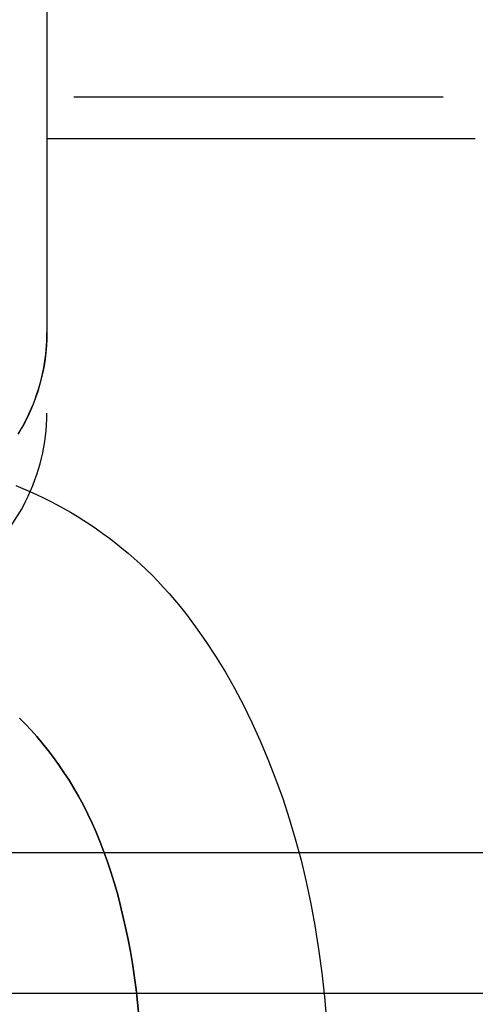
# Model space of a CAD drawing. Header units: millimetres. Extents: x -88 to 88, y -12 to 103.
# Tile 43 of 256: x -61.555 to -60.987, y 10.473 to 11.699. Entities that reach past the tile are written whole.
import ezdxf

# ---------------------------------------------------------------- set-up
doc = ezdxf.new("R2010")
doc.units = ezdxf.units.MM
doc.layers.add('Default', color=7, linetype='Continuous', true_color=0x000000)
doc.layers.add('TOP', color=7, linetype='Continuous', true_color=0xc80000)

msp = doc.modelspace()

# ---------------------------------------------------------------- linework, layer by layer
at = {"layer": 'Default', "color": 254, "true_color": 0xcad1ee, "extrusion": (1, 0, 0)}
for points in [[(11.32218742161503, 1.640499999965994), (12.43978742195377, 1.640500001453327)], [(11.3094874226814, -2.489781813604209), (12.43978742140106, -2.450310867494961)], [(12.4397874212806, -2.45031086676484), (11.30948742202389, -2.48978181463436)], [(11.67830641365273, 0.211569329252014), (5.103312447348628, -2.963062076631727)], [(11.5261249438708, 0.5267530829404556), (11.67830641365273, 0.211569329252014)], [(5.103312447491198, -2.963062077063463), (11.67830641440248, 0.2115693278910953)], [(11.52612494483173, 0.5267530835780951), (11.67830641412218, 0.2115693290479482)], [(5.103312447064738, -2.96306207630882), (11.67830641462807, 0.2115693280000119)], [(11.52612494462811, 0.5267530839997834), (11.67830641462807, 0.2115693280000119)], [(4.795657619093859, -2.722946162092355), (11.5261249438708, 0.5267530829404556)], [(4.795657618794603, -2.722946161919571), (11.52612494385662, 0.5267530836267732)], [(11.52612494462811, 0.5267530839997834), (4.795657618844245, -2.722946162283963)], [(11.3094874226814, -2.489781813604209), (11.30948742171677, 1.627799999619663)], [(11.30948740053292, 1.627799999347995), (11.30948740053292, -2.489781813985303)], [(11.09940459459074, 8.257199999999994), (11.09940459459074, 8.307999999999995)], [(11.05912474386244, 8.257199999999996), (11.05912474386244, 8.307999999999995)], [(11.03468528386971, 8.257199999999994), (11.03468528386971, 8.307999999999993)], [(11.00707774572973, 8.25719999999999), (11.00707774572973, 8.307999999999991)], [(10.97630212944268, 8.257199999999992), (10.97630212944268, 8.307999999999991)], [(10.9428110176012, 8.25719999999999), (10.9428110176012, 8.307999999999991)], [(10.90615182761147, 8.257199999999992), (10.90615182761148, 8.307999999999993)], [(10.86632455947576, 8.257199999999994), (10.86632455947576, 8.307999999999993)], [(10.8237817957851, 8.25719999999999), (10.8237817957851, 8.307999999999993)], [(10.80613107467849, 8.257199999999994), (10.80613107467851, 8.307999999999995)], [(10.77807095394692, 8.257199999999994), (10.77807095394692, 8.307999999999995)], [(10.77128221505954, 8.257199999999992), (10.77128221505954, 8.307999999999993)], [(10.73190752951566, 8.257199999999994), (10.73190752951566, 8.307999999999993)], [(10.687101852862, 8.257199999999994), (10.687101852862, 8.307999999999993)], [(10.67895536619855, 8.257199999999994), (10.67895536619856, 8.307999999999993)], [(10.63777035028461, 8.257199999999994), (10.63777035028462, 8.307999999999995)], [(10.58346043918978, 8.257199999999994), (10.58346043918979, 8.307999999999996)], [(10.5707881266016, 8.257199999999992), (10.57078812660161, 8.307999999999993)], [(10.52371953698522, 8.257199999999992), (10.52371953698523, 8.307999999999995)]]:
    msp.add_lwpolyline(points, dxfattribs=at)
at = {"layer": 'Default', "color": 254, "true_color": 0xcad1ee}
for points in [[(-61.52087731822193, 12.43978742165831), (-61.52087731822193, 11.30948742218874)], [(-61.02747731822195, 11.6022156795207), (-61.48747731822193, 11.6022156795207)], [(-61.52087731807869, 11.550787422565), (-60.98747731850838, 11.550787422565)], [(-61.55689932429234, 11.18265432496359), (-61.5537318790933, 11.18793007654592), (-61.55070974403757, 11.19326713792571), (-61.54783438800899, 11.19865963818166), (-61.54510697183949, 11.20410168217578), (-61.54252835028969, 11.20958737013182), (-61.5400990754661, 11.21511081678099), (-61.53781940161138, 11.22066616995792), (-61.53568929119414, 11.22624762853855), (-61.53370842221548, 11.23184945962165), (-61.53187619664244, 11.23746601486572), (-61.5301917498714, 11.24309174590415), (-61.52865396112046, 11.24872121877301), (-61.52726146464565, 11.25434912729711), (-61.52601266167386, 11.25997030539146), (-61.52490573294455, 11.26557973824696), (-61.52393865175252, 11.27117257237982), (-61.52310919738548, 11.27674412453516), (-61.52241496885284, 11.28228988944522), (-61.52185339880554, 11.28780554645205), (-61.52142176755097, 11.29328696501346), (-61.52111721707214, 11.29873020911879), (-61.52093676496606, 11.30413154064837), (-61.52087731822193, 11.30948742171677)], [(-61.52087731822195, 11.30948742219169), (-61.52102109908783, 11.30115867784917), (-61.52145227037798, 11.29283985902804), (-61.52217031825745, 11.2845408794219), (-61.523174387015, 11.2762716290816), (-61.52446328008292, 11.26804196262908), (-61.52603546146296, 11.25986168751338), (-61.52788905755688, 11.25174055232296), (-61.53002185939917, 11.24368823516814), (-61.53243132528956, 11.23571433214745), (-61.53511458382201, 11.22782834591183), (-61.53806843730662, 11.22003967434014), (-61.54128936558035, 11.21235759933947), (-61.54477353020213, 11.20479127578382), (-61.54851677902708, 11.19734972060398), (-61.55251465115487, 11.19004180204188), (-61.5567623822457, 11.18287622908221)], [(-61.55977890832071, 11.11880177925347), (-61.55102323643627, 11.11526332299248), (-61.54234022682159, 11.1115528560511), (-61.53373272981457, 11.10767189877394), (-61.52520359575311, 11.10362197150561), (-61.5167556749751, 11.09940459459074), (-61.50822374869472, 11.09493152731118), (-61.49978147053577, 11.09028981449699), (-61.49143099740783, 11.08548350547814), (-61.48317448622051, 11.08051664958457), (-61.47501409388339, 11.07539329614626), (-61.46695197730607, 11.07011749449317), (-61.45899029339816, 11.06469329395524), (-61.45113119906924, 11.05912474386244), (-61.44314631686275, 11.05324161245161), (-61.43527701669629, 11.04720825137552), (-61.42752775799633, 11.04102327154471), (-61.41990300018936, 11.03468528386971), (-61.41221637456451, 11.02802429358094), (-61.40467162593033, 11.02120196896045), (-61.39727495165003, 11.0142194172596), (-61.39003254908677, 11.00707774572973), (-61.3827810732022, 10.99960327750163), (-61.37569147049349, 10.99197477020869), (-61.36875737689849, 10.9842038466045), (-61.36197242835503, 10.97630212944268), (-61.35518846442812, 10.96810442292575), (-61.34855272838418, 10.95978692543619), (-61.33572263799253, 10.9428110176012), (-61.32297734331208, 10.92468516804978), (-61.31083059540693, 10.90615182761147), (-61.29875742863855, 10.88641910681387), (-61.28729630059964, 10.86632455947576), (-61.27610308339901, 10.84522157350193), (-61.26557233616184, 10.8237817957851), (-61.2552863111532, 10.80107200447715), (-61.24565870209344, 10.77807095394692), (-61.2361843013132, 10.75364213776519), (-61.2273613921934, 10.72896765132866), (-61.21920121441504, 10.70406591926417), (-61.21171500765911, 10.67895536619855), (-61.20453037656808, 10.65216984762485), (-61.19808273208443, 10.62519648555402), (-61.19234136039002, 10.59806075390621), (-61.18727554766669, 10.5707881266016), (-61.18256057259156, 10.54139493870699), (-61.17858039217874, 10.511895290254), (-61.17532712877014, 10.48231104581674), (-61.17279290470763, 10.45266406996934)], [(-61.55977890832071, 11.11880177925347), (-61.55102323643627, 11.11526332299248), (-61.54234022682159, 11.1115528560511), (-61.53373272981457, 11.10767189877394), (-61.52520359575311, 11.10362197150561), (-61.5167556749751, 11.09940459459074), (-61.50822374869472, 11.09493152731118), (-61.49978147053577, 11.09028981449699), (-61.49143099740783, 11.08548350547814), (-61.48317448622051, 11.08051664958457), (-61.47501409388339, 11.07539329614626), (-61.46695197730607, 11.07011749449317), (-61.45899029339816, 11.06469329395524), (-61.45113119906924, 11.05912474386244), (-61.44314631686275, 11.05324161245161), (-61.43527701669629, 11.04720825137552), (-61.42752775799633, 11.04102327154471), (-61.41990300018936, 11.03468528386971), (-61.41221637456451, 11.02802429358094), (-61.40467162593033, 11.02120196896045), (-61.39727495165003, 11.0142194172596), (-61.39003254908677, 11.00707774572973), (-61.3827810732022, 10.99960327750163), (-61.37569147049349, 10.99197477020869), (-61.36875737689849, 10.9842038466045), (-61.36197242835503, 10.97630212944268), (-61.35518846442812, 10.96810442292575), (-61.34855272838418, 10.95978692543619), (-61.33572263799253, 10.9428110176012), (-61.32297734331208, 10.92468516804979), (-61.31083059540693, 10.90615182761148), (-61.29875742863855, 10.88641910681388), (-61.28729630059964, 10.86632455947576), (-61.27610308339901, 10.84522157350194), (-61.26557233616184, 10.82378179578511), (-61.2552863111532, 10.80107200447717), (-61.24565870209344, 10.77807095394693), (-61.2361843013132, 10.7536421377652), (-61.2273613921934, 10.72896765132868), (-61.21920121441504, 10.70406591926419), (-61.21171500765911, 10.67895536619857), (-61.20453037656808, 10.65216984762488), (-61.19808273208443, 10.62519648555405), (-61.19234136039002, 10.59806075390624), (-61.18727554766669, 10.57078812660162), (-61.18256057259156, 10.54139493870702), (-61.17858039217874, 10.51189529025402), (-61.17532712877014, 10.48231104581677), (-61.17279290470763, 10.45266406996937)], [(-61.55977890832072, 11.11880177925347), (-61.55102323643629, 11.11526332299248), (-61.54234022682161, 11.1115528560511), (-61.53373272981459, 11.10767189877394), (-61.52520359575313, 11.10362197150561), (-61.51675567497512, 11.09940459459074), (-61.50822374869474, 11.09493152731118), (-61.49978147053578, 11.09028981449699), (-61.49143099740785, 11.08548350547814), (-61.48317448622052, 11.08051664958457), (-61.4750140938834, 11.07539329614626), (-61.46695197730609, 11.07011749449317), (-61.45899029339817, 11.06469329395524), (-61.45113119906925, 11.05912474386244), (-61.44314631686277, 11.05324161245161), (-61.4352770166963, 11.04720825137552), (-61.42752775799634, 11.04102327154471), (-61.41990300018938, 11.03468528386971), (-61.41221637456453, 11.02802429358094), (-61.40467162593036, 11.02120196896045), (-61.39727495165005, 11.0142194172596), (-61.39003254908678, 11.00707774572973), (-61.38278107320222, 10.99960327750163), (-61.37569147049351, 10.99197477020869), (-61.3687573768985, 10.9842038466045), (-61.36197242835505, 10.97630212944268), (-61.35518846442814, 10.96810442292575), (-61.34855272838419, 10.95978692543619), (-61.33572263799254, 10.9428110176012), (-61.32297734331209, 10.92468516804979), (-61.31083059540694, 10.90615182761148), (-61.29875742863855, 10.88641910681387), (-61.28729630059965, 10.86632455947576), (-61.27610308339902, 10.84522157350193), (-61.26557233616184, 10.8237817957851), (-61.2552863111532, 10.80107200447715), (-61.24565870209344, 10.77807095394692), (-61.2361843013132, 10.75364213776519), (-61.2273613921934, 10.72896765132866), (-61.21920121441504, 10.70406591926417), (-61.21171500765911, 10.67895536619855), (-61.20453037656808, 10.65216984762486), (-61.19808273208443, 10.62519648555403), (-61.19234136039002, 10.59806075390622), (-61.18727554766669, 10.5707881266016), (-61.18256057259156, 10.541394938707), (-61.17858039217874, 10.511895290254), (-61.17532712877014, 10.48231104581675), (-61.17279290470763, 10.45266406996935)], [(-61.55491755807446, 10.82917389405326), (-61.54757715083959, 10.82168259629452), (-61.54044010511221, 10.81399629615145), (-61.53350123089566, 10.80613107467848), (-61.5263998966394, 10.79766724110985), (-61.51950928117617, 10.78903175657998), (-61.51282590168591, 10.78023371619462), (-61.50634627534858, 10.77128221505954), (-61.49973526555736, 10.7616853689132), (-61.49336851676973, 10.75192559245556), (-61.48726763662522, 10.74200045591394), (-61.4814542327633, 10.73190752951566), (-61.47557271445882, 10.72093520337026), (-61.47001267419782, 10.70979344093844), (-61.46474242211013, 10.69850730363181), (-61.4597302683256, 10.687101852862), (-61.45467938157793, 10.67492270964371), (-61.44989472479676, 10.66263983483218), (-61.44538886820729, 10.65025509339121), (-61.44117438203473, 10.63777035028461), (-61.43699888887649, 10.62432188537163), (-61.43313892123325, 10.61077698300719), (-61.42956287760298, 10.59715128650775), (-61.42290080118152, 10.56860268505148), (-61.41982424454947, 10.55369080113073), (-61.41701335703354, 10.53872851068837), (-61.41447200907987, 10.52371953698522), (-61.40990231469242, 10.49142617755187), (-61.4063255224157, 10.4590002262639)], [(-61.55491755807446, 10.82917389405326), (-61.54757715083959, 10.82168259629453), (-61.54044010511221, 10.81399629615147), (-61.53350123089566, 10.8061310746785), (-61.5263998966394, 10.79766724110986), (-61.51950928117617, 10.78903175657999), (-61.51282590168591, 10.78023371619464), (-61.50634627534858, 10.77128221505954), (-61.49973526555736, 10.7616853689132), (-61.49336851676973, 10.75192559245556), (-61.48726763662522, 10.74200045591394), (-61.4814542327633, 10.73190752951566), (-61.47557271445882, 10.72093520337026), (-61.47001267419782, 10.70979344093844), (-61.46474242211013, 10.69850730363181), (-61.4597302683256, 10.687101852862), (-61.45467938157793, 10.67492270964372), (-61.44989472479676, 10.66263983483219), (-61.44538886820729, 10.65025509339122), (-61.44117438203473, 10.63777035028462), (-61.43699888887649, 10.62432188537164), (-61.43313892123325, 10.6107769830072), (-61.42956287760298, 10.59715128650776), (-61.42290080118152, 10.56860268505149), (-61.41982424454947, 10.55369080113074), (-61.41701335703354, 10.53872851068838), (-61.41447200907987, 10.52371953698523), (-61.40990231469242, 10.49142617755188), (-61.4063255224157, 10.45900022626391)], [(-61.4063255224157, 10.4590002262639), (-61.40990231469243, 10.49142617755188), (-61.41447200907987, 10.52371953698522), (-61.41701335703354, 10.53872851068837), (-61.41982424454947, 10.55369080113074), (-61.42290080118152, 10.56860268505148), (-61.42956287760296, 10.59715128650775), (-61.43313892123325, 10.61077698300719), (-61.43699888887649, 10.62432188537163), (-61.44117438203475, 10.63777035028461), (-61.44538886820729, 10.65025509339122), (-61.44989472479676, 10.66263983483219), (-61.45467938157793, 10.67492270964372), (-61.45973026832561, 10.687101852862), (-61.46474242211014, 10.69850730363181), (-61.47001267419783, 10.70979344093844), (-61.47557271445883, 10.72093520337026), (-61.48145423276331, 10.73190752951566), (-61.48726763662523, 10.74200045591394), (-61.49336851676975, 10.75192559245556), (-61.49973526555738, 10.7616853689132), (-61.50634627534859, 10.77128221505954), (-61.51282590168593, 10.78023371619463), (-61.5195092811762, 10.78903175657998), (-61.52639989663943, 10.79766724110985), (-61.53350123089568, 10.8061310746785), (-61.54044010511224, 10.81399629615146), (-61.5475771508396, 10.82168259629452), (-61.55491755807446, 10.82917389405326)], [(-66.71517731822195, 10.66178742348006), (-54.77717731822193, 10.66178742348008)]]:
    msp.add_lwpolyline(points, dxfattribs=at)
at = {"layer": 'Default', "color": 254, "true_color": 0xcad1ee, "extrusion": (-2.120290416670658e-09, 1, 5.770886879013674e-18)}
msp.add_lwpolyline([(61.02747729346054, 0.2115693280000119), (61.48747729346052, 0.2115693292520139)], dxfattribs=at)
at = {"layer": 'Default', "color": 254, "true_color": 0xcad1ee, "extrusion": (-1.646327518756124e-09, 1, -3.791305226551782e-18)}
msp.add_lwpolyline([(61.48747729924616, 0.5267530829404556), (61.02747729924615, 0.5267530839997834)], dxfattribs=at)
at = {"layer": 'Default', "color": 254, "true_color": 0xcad1ee, "extrusion": (-1.954410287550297e-14, 1, -5.388445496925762e-11)}
msp.add_lwpolyline([(61.76217731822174, 1.881800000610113), (61.75393906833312, 1.881659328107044), (61.74571042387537, 1.881237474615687), (61.73750097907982, 1.880534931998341), (61.72932030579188, 1.879552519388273), (61.72117794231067, 1.87829138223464), (61.71308338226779, 1.876752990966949), (61.70504606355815, 1.874939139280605), (61.69707535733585, 1.872851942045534), (61.68918055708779, 1.870493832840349), (61.68137086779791, 1.8678675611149), (61.67365539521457, 1.86497618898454), (61.6660431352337, 1.861823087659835), (61.6585429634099, 1.858411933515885), (61.65116362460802, 1.854746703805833), (61.64391372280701, 1.850831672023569), (61.63680171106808, 1.846671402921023), (61.62983588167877, 1.842270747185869), (61.62302435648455, 1.837634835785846), (61.6163750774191, 1.83276907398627), (61.60989579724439, 1.827679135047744), (61.60359407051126, 1.822370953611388), (61.59747724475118, 1.816850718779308), (61.59155245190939, 1.811124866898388), (61.58582660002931, 1.805200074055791), (61.58030636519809, 1.799083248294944), (61.57499818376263, 1.792781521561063), (61.56990824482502, 1.786302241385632), (61.56504248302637, 1.779652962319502), (61.56040657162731, 1.772841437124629), (61.55600591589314, 1.765875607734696), (61.5518456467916, 1.758763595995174), (61.54793061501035, 1.751513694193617), (61.54426538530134, 1.744134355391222), (61.54085423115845, 1.736634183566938), (61.53770112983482, 1.729021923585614), (61.53480975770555, 1.721306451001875), (61.5321834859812, 1.713496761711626), (61.52982537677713, 1.705601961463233), (61.52773817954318, 1.697631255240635), (61.52592432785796, 1.689593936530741), (61.52438593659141, 1.68149937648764), (61.52312479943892, 1.673357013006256), (61.52214238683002, 1.665176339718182), (61.52143984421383, 1.656966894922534), (61.52101799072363, 1.648738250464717), (61.52087731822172, 1.640500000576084)], dxfattribs=at)
at = {"layer": 'Default', "color": 254, "true_color": 0xcad1ee, "extrusion": (1, 1.910193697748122e-12, -7.912287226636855e-13)}
msp.add_lwpolyline([(11.30948742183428, 1.627799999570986), (11.3094905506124, 1.628081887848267), (11.30950004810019, 1.628366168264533), (11.30951607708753, 1.628652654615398), (11.30953879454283, 1.628941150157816), (11.30956835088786, 1.629231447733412), (11.30960488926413, 1.629523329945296), (11.30964854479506, 1.629816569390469), (11.30969944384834, 1.630110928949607), (11.3097577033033, 1.630406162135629), (11.30982342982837, 1.63070201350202), (11.30989671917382, 1.630998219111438), (11.3099776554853, 1.631294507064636), (11.31006631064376, 1.631590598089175), (11.31016274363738, 1.631886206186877), (11.31026699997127, 1.632181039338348), (11.31037911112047, 1.632474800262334), (11.31049909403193, 1.632767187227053), (11.3106269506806, 1.633057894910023), (11.31076266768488, 1.633346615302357), (11.31090621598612, 1.633633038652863), (11.3110575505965, 1.633916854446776), (11.31121661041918, 1.634197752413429), (11.31138331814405, 1.634475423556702), (11.31155758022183, 1.634749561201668), (11.31173928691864, 1.63501986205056), (11.31192831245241, 1.635286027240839), (11.31212451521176, 1.635547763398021), (11.31232773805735, 1.635804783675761), (11.31253780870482, 1.636056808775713), (11.3127545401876, 1.636303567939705), (11.31297773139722, 1.636544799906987), (11.31320716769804, 1.636780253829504), (11.31344262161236, 1.637009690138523), (11.31368385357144, 1.637232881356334), (11.31393061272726, 1.637449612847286), (11.31418263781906, 1.637659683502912), (11.31443965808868, 1.637862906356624), (11.31470139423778, 1.638059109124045), (11.31496755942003, 1.638248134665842), (11.31523786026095, 1.638429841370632), (11.31551199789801, 1.638604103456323), (11.31578966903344, 1.638770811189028), (11.31607056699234, 1.638929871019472), (11.31635438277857, 1.639081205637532), (11.3166408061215, 1.639224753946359), (11.31692952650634, 1.639360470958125), (11.31722023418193, 1.639488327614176), (11.31751262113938, 1.639608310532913), (11.31780638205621, 1.63972042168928), (11.31810121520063, 1.639824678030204), (11.31839682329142, 1.639921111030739), (11.31869291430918, 1.640009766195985), (11.31898920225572, 1.640090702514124), (11.31928540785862, 1.640163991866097), (11.31958125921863, 1.64022971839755), (11.31987649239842, 1.640287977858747), (11.32017085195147, 1.640338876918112), (11.3204640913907, 1.640382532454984), (11.32075597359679, 1.64041907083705), (11.32104627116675, 1.640448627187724), (11.32133476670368, 1.640471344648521), (11.3216212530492, 1.640487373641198), (11.32190553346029, 1.640496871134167), (11.32218742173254, 1.640499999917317)], dxfattribs=at)
at = {"layer": 'Default', "color": 254, "true_color": 0xcad1ee, "extrusion": (5.180370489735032e-10, 0.7071067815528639, 0.707106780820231)}
msp.add_lwpolyline([(61.76217732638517, -6.600967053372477), (61.75682144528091, -6.601026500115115), (61.75142011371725, -6.601206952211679), (61.74597686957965, -6.60151150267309), (61.74049545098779, -6.601943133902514), (61.73497979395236, -6.602504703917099), (61.72943402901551, -6.603198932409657), (61.72386247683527, -6.604028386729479), (61.71826964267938, -6.60499546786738), (61.71266020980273, -6.606102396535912), (61.70703903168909, -6.607351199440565), (61.70141112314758, -6.608743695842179), (61.69578165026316, -6.610281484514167), (61.69015591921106, -6.611965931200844), (61.68453936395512, -6.613798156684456), (61.67893753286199, -6.61577902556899), (61.67335607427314, -6.617909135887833), (61.66780072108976, -6.620188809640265), (61.66227727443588, -6.622618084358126), (61.65679158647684, -6.625196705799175), (61.65134954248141, -6.627924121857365), (61.64595704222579, -6.630799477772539), (61.64061998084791, -6.633821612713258), (61.63534422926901, -6.636989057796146), (61.63013561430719, -6.64030003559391), (61.62499989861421, -6.643752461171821), (61.61994276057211, -6.647343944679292), (61.61496977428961, -6.651071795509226), (61.61008638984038, -6.654933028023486), (61.60529791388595, -6.658924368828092), (61.60060949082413, -6.663042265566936), (61.59602608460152, -6.667282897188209), (61.59155246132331, -6.671642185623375), (61.58719317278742, -6.676115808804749), (61.58295254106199, -6.680699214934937), (61.57883464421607, -6.685387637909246), (61.57484330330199, -6.690176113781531), (61.57098207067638, -6.695059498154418), (61.56725421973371, -6.700032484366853), (61.56366273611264, -6.705089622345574), (61.56021031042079, -6.710225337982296), (61.55689933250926, -6.715433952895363), (61.55373188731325, -6.720709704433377), (61.55070975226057, -6.72604676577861), (61.54783439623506, -6.731439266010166), (61.54510698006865, -6.736881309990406), (61.54252835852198, -6.74236699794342), (61.54009908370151, -6.747890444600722), (61.53781940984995, -6.753445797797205), (61.53568929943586, -6.759027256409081), (61.53370843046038, -6.764629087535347), (61.53187620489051, -6.770245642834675), (61.53019175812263, -6.775871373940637), (61.52865396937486, -6.781500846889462), (61.52726147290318, -6.787128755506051), (61.52601266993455, -6.792749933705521), (61.52490574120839, -6.798359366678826), (61.52393866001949, -6.803952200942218), (61.52310920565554, -6.809523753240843), (61.522414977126, -6.81506951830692), (61.52185340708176, -6.820585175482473), (61.52142177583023, -6.826066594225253), (61.52111722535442, -6.831509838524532), (61.52093677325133, -6.836911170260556), (61.52087732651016, -6.842267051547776)], dxfattribs=at)
at = {"layer": 'Default', "color": 254, "true_color": 0xcad1ee, "extrusion": (2.544134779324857e-11, -0.03489950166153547, 0.9993908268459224)}
msp.add_lwpolyline([(-61.76217684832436, 10.97425880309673), (-61.7571679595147, 10.97433689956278), (-61.75220237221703, 10.97450413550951), (-61.74728008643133, 10.97476051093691), (-61.74240110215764, 10.97510602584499), (-61.73756541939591, 10.97554068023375), (-61.73277303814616, 10.97606447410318), (-61.72802395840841, 10.97667740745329), (-61.72331818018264, 10.97737948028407), (-61.71865570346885, 10.97817069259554), (-61.71403652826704, 10.97905104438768), (-61.70946065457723, 10.98002053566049), (-61.70492808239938, 10.98107916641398), (-61.70043881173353, 10.98222693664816), (-61.69599284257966, 10.983463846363), (-61.69159017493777, 10.98478989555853), (-61.68723080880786, 10.98620508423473), (-61.68240152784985, 10.98789349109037), (-61.67689620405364, 10.98993585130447), (-61.67117546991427, 10.99217714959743), (-61.66569995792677, 10.99446237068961), (-61.66054644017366, 10.99676567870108), (-61.65548460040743, 10.99916458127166), (-61.65051443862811, 11.00165907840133), (-61.64563595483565, 11.00424917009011), (-61.64084914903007, 11.00693485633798), (-61.63615402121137, 11.00971613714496), (-61.63155057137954, 11.01259301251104), (-61.62703879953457, 11.01556548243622), (-61.6226187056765, 11.0186335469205), (-61.61829028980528, 11.02179720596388), (-61.61405355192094, 11.02505645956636), (-61.60990849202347, 11.02841130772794), (-61.60542042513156, 11.03223758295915), (-61.60042086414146, 11.03669015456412), (-61.59530910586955, 11.0414375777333), (-61.59048444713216, 11.04614840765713), (-61.58601343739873, 11.05076740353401), (-61.58169642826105, 11.05546028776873), (-61.57753341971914, 11.06022706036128), (-61.573524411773, 11.06506772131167), (-61.56966940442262, 11.06998227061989), (-61.565968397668, 11.07497070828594), (-61.56242139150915, 11.08003303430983), (-61.55902838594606, 11.08516924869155), (-61.55578938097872, 11.09037935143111), (-61.55270437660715, 11.0956633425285), (-61.54977337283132, 11.10102122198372), (-61.54699636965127, 11.10645298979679), (-61.54418172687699, 11.11237401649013), (-61.54125871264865, 11.11895477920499), (-61.53840868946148, 11.12582793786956), (-61.53581301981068, 11.13262615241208), (-61.53350193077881, 11.13928819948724), (-61.53138474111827, 11.14599774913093), (-61.52946145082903, 11.15275480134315), (-61.52773205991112, 11.1595593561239), (-61.5261965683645, 11.16641141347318), (-61.52485497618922, 11.17331097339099), (-61.52370728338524, 11.18025803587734), (-61.52275348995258, 11.18725260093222), (-61.52199359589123, 11.19429466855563), (-61.5214276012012, 11.20138423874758), (-61.52105550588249, 11.20852131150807), (-61.52087730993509, 11.2157058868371)], dxfattribs=at)
at = {"layer": 'TOP', "color": 254, "true_color": 0xcad1ee, "extrusion": (-9.48151699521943e-08, 0.9999999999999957, -2.984698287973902e-09)}
msp.add_lwpolyline([(62.61784514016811, 12.88664288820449), (59.76270364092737, 12.97652023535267)], dxfattribs=at)
at = {"layer": 'TOP', "color": 254, "true_color": 0xcad1ee, "extrusion": (0, 1, 0)}
msp.add_lwpolyline([(59.76270462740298, 12.6761889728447), (62.61784612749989, 12.58629783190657)], dxfattribs=at)
at = {"layer": 'TOP', "color": 254, "true_color": 0xcad1ee}
msp.add_lwpolyline([(-62.6178461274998, 10.48669840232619), (-59.76270462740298, 10.48669840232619)], dxfattribs=at)
at = {"layer": 'TOP', "color": 254, "true_color": 0xcad1ee, "extrusion": (1, 0, 0)}
msp.add_lwpolyline([(10.48669840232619, 12.63176708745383), (10.48669840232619, 12.93210489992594)], dxfattribs=at)

doc.saveas('drawing.dxf')
